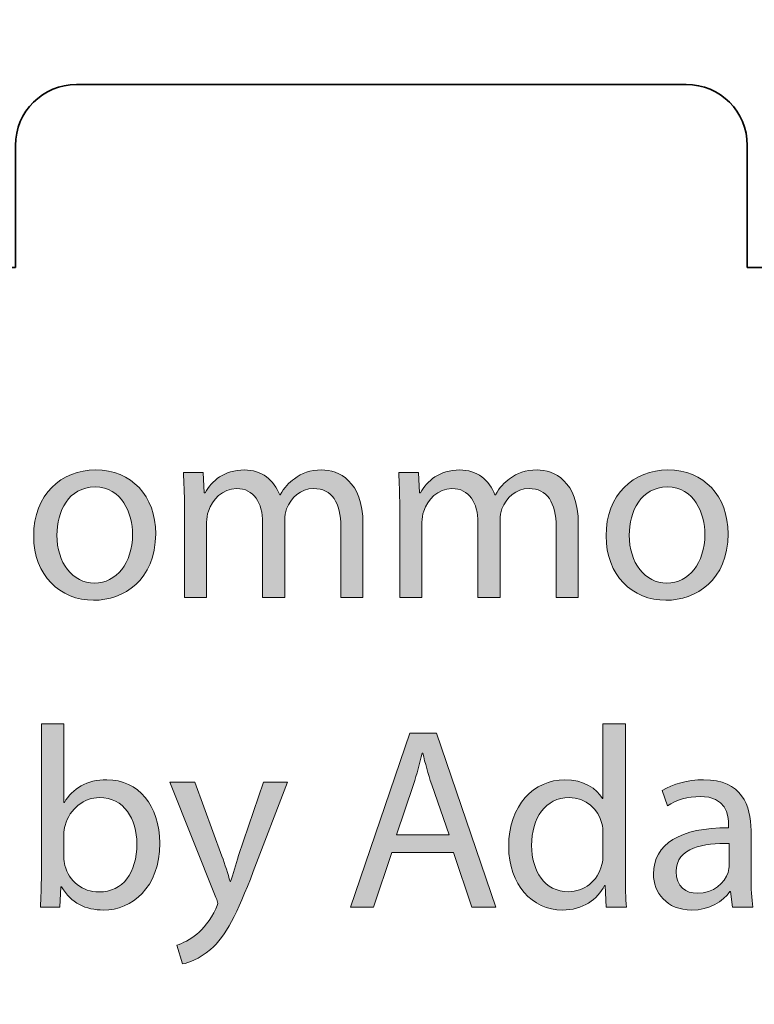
# Model space of a CAD drawing. Header units: inches. Extents: x 51 to 229, y 44 to 173.
# Tile 17 of 24: x 161 to 173, y 124 to 141. Entities that reach past the tile are written whole.
import ezdxf

# ---------------------------------------------------------------- set-up
doc = ezdxf.new("R2010")
doc.units = ezdxf.units.IN
doc.header["$MEASUREMENT"] = 0
doc.layers.add('Artwork', color=7, linetype='Continuous')

# ---------------------------------------------------------------- blocks, each defined once
blk = doc.blocks.new('block 8')
at = {"layer": 'Artwork', "true_color": 0xed1c24}
h = blk.add_hatch(color=240, dxfattribs=at)
h.dxf.hatch_style = 2
edge = h.paths.add_edge_path()
edge.add_spline(control_points=[(163.131, 132.098), (163.131, 131.34), (162.603, 131.01), (162.112, 131.01), (161.562, 131.01), (161.13, 131.417), (161.13, 132.064), (161.13, 132.745), (161.583, 133.147), (162.145, 133.147), (162.734, 133.147), (163.131, 132.72), (163.131, 132.098)], knot_values=[0, 0, 0, 0, 1, 1, 1, 2, 2, 2, 3, 3, 3, 4, 4, 4, 4], degree=3, periodic=1)
edge = h.paths.add_edge_path()
edge.add_spline(control_points=[(161.511, 132.077), (161.511, 131.628), (161.765, 131.29), (162.129, 131.29), (162.484, 131.29), (162.751, 131.624), (162.751, 132.085), (162.751, 132.432), (162.578, 132.868), (162.137, 132.868), (161.701, 132.868), (161.511, 132.462), (161.511, 132.077)], knot_values=[0, 0, 0, 0, 1, 1, 1, 2, 2, 2, 3, 3, 3, 4, 4, 4, 4], degree=3, periodic=1)
h = blk.add_hatch(color=240, dxfattribs=at)
h.dxf.hatch_style = 2
edge = h.paths.add_edge_path()
edge.add_spline(control_points=[(163.602, 132.551), (163.602, 132.766), (163.594, 132.936), (163.586, 133.105), (163.586, 133.105), (163.911, 133.105), (163.911, 133.105), (163.911, 133.105), (163.928, 132.771), (163.928, 132.771), (163.928, 132.771), (163.941, 132.771), (163.941, 132.771), (164.055, 132.965), (164.246, 133.147), (164.588, 133.147), (164.863, 133.147), (165.075, 132.978), (165.164, 132.737), (165.164, 132.737), (165.172, 132.737), (165.172, 132.737), (165.236, 132.855), (165.32, 132.94), (165.405, 133.003), (165.528, 133.096), (165.659, 133.147), (165.853, 133.147), (166.128, 133.147), (166.53, 132.969), (166.53, 132.259), (166.53, 132.259), (166.53, 131.057), (166.53, 131.057), (166.53, 131.057), (166.167, 131.057), (166.167, 131.057), (166.167, 131.057), (166.167, 132.212), (166.167, 132.212), (166.167, 132.61), (166.018, 132.842), (165.722, 132.842), (165.507, 132.842), (165.346, 132.686), (165.278, 132.508), (165.261, 132.453), (165.248, 132.39), (165.248, 132.322), (165.248, 132.322), (165.248, 131.057), (165.248, 131.057), (165.248, 131.057), (164.884, 131.057), (164.884, 131.057), (164.884, 131.057), (164.884, 132.284), (164.884, 132.284), (164.884, 132.61), (164.74, 132.842), (164.457, 132.842), (164.228, 132.842), (164.055, 132.656), (163.996, 132.47), (163.975, 132.419), (163.966, 132.352), (163.966, 132.288), (163.966, 132.288), (163.966, 131.057), (163.966, 131.057), (163.966, 131.057), (163.602, 131.057), (163.602, 131.057), (163.602, 131.057), (163.602, 132.551), (163.602, 132.551)], knot_values=[0, 0, 0, 0, 1, 1, 1, 2, 2, 2, 3, 3, 3, 4, 4, 4, 5, 5, 5, 6, 6, 6, 7, 7, 7, 8, 8, 8, 9, 9, 9, 10, 10, 10, 11, 11, 11, 12, 12, 12, 13, 13, 13, 14, 14, 14, 15, 15, 15, 16, 16, 16, 17, 17, 17, 18, 18, 18, 19, 19, 19, 20, 20, 20, 21, 21, 21, 22, 22, 22, 23, 23, 23, 24, 24, 24, 25, 25, 25, 25], degree=3, periodic=1)
h = blk.add_hatch(color=240, dxfattribs=at)
h.dxf.hatch_style = 2
edge = h.paths.add_edge_path()
edge.add_spline(control_points=[(167.133, 132.551), (167.133, 132.766), (167.124, 132.936), (167.116, 133.105), (167.116, 133.105), (167.442, 133.105), (167.442, 133.105), (167.442, 133.105), (167.459, 132.771), (167.459, 132.771), (167.459, 132.771), (167.472, 132.771), (167.472, 132.771), (167.586, 132.965), (167.776, 133.147), (168.119, 133.147), (168.394, 133.147), (168.605, 132.978), (168.694, 132.737), (168.694, 132.737), (168.703, 132.737), (168.703, 132.737), (168.766, 132.855), (168.851, 132.94), (168.935, 133.003), (169.058, 133.096), (169.189, 133.147), (169.384, 133.147), (169.659, 133.147), (170.061, 132.969), (170.061, 132.259), (170.061, 132.259), (170.061, 131.057), (170.061, 131.057), (170.061, 131.057), (169.697, 131.057), (169.697, 131.057), (169.697, 131.057), (169.697, 132.212), (169.697, 132.212), (169.697, 132.61), (169.549, 132.842), (169.253, 132.842), (169.037, 132.842), (168.876, 132.686), (168.808, 132.508), (168.792, 132.453), (168.779, 132.39), (168.779, 132.322), (168.779, 132.322), (168.779, 131.057), (168.779, 131.057), (168.779, 131.057), (168.415, 131.057), (168.415, 131.057), (168.415, 131.057), (168.415, 132.284), (168.415, 132.284), (168.415, 132.61), (168.271, 132.842), (167.988, 132.842), (167.759, 132.842), (167.586, 132.656), (167.526, 132.47), (167.505, 132.419), (167.497, 132.352), (167.497, 132.288), (167.497, 132.288), (167.497, 131.057), (167.497, 131.057), (167.497, 131.057), (167.133, 131.057), (167.133, 131.057), (167.133, 131.057), (167.133, 132.551), (167.133, 132.551)], knot_values=[0, 0, 0, 0, 1, 1, 1, 2, 2, 2, 3, 3, 3, 4, 4, 4, 5, 5, 5, 6, 6, 6, 7, 7, 7, 8, 8, 8, 9, 9, 9, 10, 10, 10, 11, 11, 11, 12, 12, 12, 13, 13, 13, 14, 14, 14, 15, 15, 15, 16, 16, 16, 17, 17, 17, 18, 18, 18, 19, 19, 19, 20, 20, 20, 21, 21, 21, 22, 22, 22, 23, 23, 23, 24, 24, 24, 25, 25, 25, 25], degree=3, periodic=1)
h = blk.add_hatch(color=240, dxfattribs=at)
h.dxf.hatch_style = 2
edge = h.paths.add_edge_path()
edge.add_spline(control_points=[(172.517, 132.098), (172.517, 131.34), (171.988, 131.01), (171.497, 131.01), (170.947, 131.01), (170.516, 131.417), (170.516, 132.064), (170.516, 132.745), (170.968, 133.147), (171.531, 133.147), (172.119, 133.147), (172.517, 132.72), (172.517, 132.098)], knot_values=[0, 0, 0, 0, 1, 1, 1, 2, 2, 2, 3, 3, 3, 4, 4, 4, 4], degree=3, periodic=1)
edge = h.paths.add_edge_path()
edge.add_spline(control_points=[(170.896, 132.077), (170.896, 131.628), (171.15, 131.29), (171.514, 131.29), (171.87, 131.29), (172.136, 131.624), (172.136, 132.085), (172.136, 132.432), (171.963, 132.868), (171.522, 132.868), (171.087, 132.868), (170.896, 132.462), (170.896, 132.077)], knot_values=[0, 0, 0, 0, 1, 1, 1, 2, 2, 2, 3, 3, 3, 4, 4, 4, 4], degree=3, periodic=1)
h = blk.add_hatch(color=240, dxfattribs=at)
h.dxf.hatch_style = 2
edge = h.paths.add_edge_path()
edge.add_spline(control_points=[(161.257, 128.981), (161.257, 128.981), (161.625, 128.981), (161.625, 128.981), (161.625, 128.981), (161.625, 127.695), (161.625, 127.695), (161.625, 127.695), (161.634, 127.695), (161.634, 127.695), (161.765, 127.923), (162.001, 128.067), (162.332, 128.067), (162.843, 128.067), (163.199, 127.644), (163.199, 127.026), (163.199, 126.294), (162.734, 125.93), (162.277, 125.93), (161.98, 125.93), (161.744, 126.045), (161.587, 126.311), (161.587, 126.311), (161.578, 126.311), (161.578, 126.311), (161.578, 126.311), (161.557, 125.977), (161.557, 125.977), (161.557, 125.977), (161.24, 125.977), (161.24, 125.977), (161.248, 126.117), (161.257, 126.324), (161.257, 126.506), (161.257, 126.506), (161.257, 128.981), (161.257, 128.981)], knot_values=[0, 0, 0, 0, 1, 1, 1, 2, 2, 2, 3, 3, 3, 4, 4, 4, 5, 5, 5, 6, 6, 6, 7, 7, 7, 8, 8, 8, 9, 9, 9, 10, 10, 10, 11, 11, 11, 12, 12, 12, 12], degree=3, periodic=1)
edge = h.paths.add_edge_path()
edge.add_spline(control_points=[(161.625, 126.798), (161.625, 126.751), (161.629, 126.705), (161.642, 126.662), (161.71, 126.404), (161.93, 126.227), (162.201, 126.227), (162.594, 126.227), (162.822, 126.544), (162.822, 127.014), (162.822, 127.424), (162.611, 127.775), (162.209, 127.775), (161.959, 127.775), (161.722, 127.597), (161.646, 127.318), (161.634, 127.272), (161.625, 127.221), (161.625, 127.162), (161.625, 127.162), (161.625, 126.798), (161.625, 126.798)], knot_values=[0, 0, 0, 0, 1, 1, 1, 2, 2, 2, 3, 3, 3, 4, 4, 4, 5, 5, 5, 6, 6, 6, 7, 7, 7, 7], degree=3, periodic=1)
h = blk.add_hatch(color=240, dxfattribs=at)
h.dxf.hatch_style = 2
h.paths.add_polyline_path([(167.001, 126.874), (166.705, 125.977), (166.324, 125.977), (167.297, 128.829), (167.738, 128.829), (168.71, 125.977), (168.317, 125.977), (168.012, 126.874)])
edge = h.paths.add_edge_path()
edge.add_spline(control_points=[(167.941, 127.162), (167.941, 127.162), (167.657, 127.983), (167.657, 127.983), (167.594, 128.169), (167.552, 128.338), (167.509, 128.503), (167.509, 128.503), (167.501, 128.503), (167.501, 128.503), (167.459, 128.338), (167.416, 128.16), (167.357, 127.987), (167.357, 127.987), (167.077, 127.162), (167.077, 127.162), (167.077, 127.162), (167.941, 127.162), (167.941, 127.162)], knot_values=[0, 0, 0, 0, 1, 1, 1, 2, 2, 2, 3, 3, 3, 4, 4, 4, 5, 5, 5, 6, 6, 6, 6], degree=3, periodic=1)
h = blk.add_hatch(color=240, dxfattribs=at)
h.dxf.hatch_style = 2
edge = h.paths.add_edge_path()
edge.add_spline(control_points=[(170.832, 128.981), (170.832, 128.981), (170.832, 126.506), (170.832, 126.506), (170.832, 126.324), (170.84, 126.117), (170.849, 125.977), (170.849, 125.977), (170.519, 125.977), (170.519, 125.977), (170.519, 125.977), (170.502, 126.332), (170.502, 126.332), (170.502, 126.332), (170.489, 126.332), (170.489, 126.332), (170.379, 126.104), (170.134, 125.93), (169.799, 125.93), (169.304, 125.93), (168.919, 126.349), (168.919, 126.971), (168.915, 127.653), (169.343, 128.067), (169.838, 128.067), (170.155, 128.067), (170.362, 127.919), (170.455, 127.758), (170.455, 127.758), (170.464, 127.758), (170.464, 127.758), (170.464, 127.758), (170.464, 128.981), (170.464, 128.981), (170.464, 128.981), (170.832, 128.981), (170.832, 128.981)], knot_values=[0, 0, 0, 0, 1, 1, 1, 2, 2, 2, 3, 3, 3, 4, 4, 4, 5, 5, 5, 6, 6, 6, 7, 7, 7, 8, 8, 8, 9, 9, 9, 10, 10, 10, 11, 11, 11, 12, 12, 12, 12], degree=3, periodic=1)
edge = h.paths.add_edge_path()
edge.add_spline(control_points=[(170.464, 127.191), (170.464, 127.238), (170.46, 127.301), (170.447, 127.348), (170.392, 127.58), (170.189, 127.775), (169.909, 127.775), (169.525, 127.775), (169.296, 127.437), (169.296, 126.988), (169.296, 126.573), (169.504, 126.231), (169.901, 126.231), (170.151, 126.231), (170.379, 126.4), (170.447, 126.675), (170.46, 126.726), (170.464, 126.777), (170.464, 126.836), (170.464, 126.836), (170.464, 127.191), (170.464, 127.191)], knot_values=[0, 0, 0, 0, 1, 1, 1, 2, 2, 2, 3, 3, 3, 4, 4, 4, 5, 5, 5, 6, 6, 6, 7, 7, 7, 7], degree=3, periodic=1)
h = blk.add_hatch(color=240, dxfattribs=at)
h.dxf.hatch_style = 2
edge = h.paths.add_edge_path()
edge.add_spline(control_points=[(163.772, 128.025), (163.772, 128.025), (164.216, 126.815), (164.216, 126.815), (164.267, 126.679), (164.317, 126.519), (164.351, 126.396), (164.351, 126.396), (164.36, 126.396), (164.36, 126.396), (164.398, 126.519), (164.44, 126.675), (164.491, 126.823), (164.491, 126.823), (164.897, 128.025), (164.897, 128.025), (164.897, 128.025), (165.291, 128.025), (165.291, 128.025), (165.291, 128.025), (164.732, 126.565), (164.732, 126.565), (164.465, 125.863), (164.284, 125.507), (164.03, 125.283), (163.844, 125.127), (163.666, 125.063), (163.573, 125.046), (163.573, 125.046), (163.479, 125.355), (163.479, 125.355), (163.573, 125.385), (163.695, 125.444), (163.805, 125.537), (163.907, 125.617), (164.03, 125.761), (164.118, 125.952), (164.135, 125.99), (164.148, 126.019), (164.148, 126.04), (164.148, 126.062), (164.14, 126.091), (164.118, 126.138), (164.118, 126.138), (163.365, 128.025), (163.365, 128.025), (163.365, 128.025), (163.772, 128.025), (163.772, 128.025)], knot_values=[0, 0, 0, 0, 1, 1, 1, 2, 2, 2, 3, 3, 3, 4, 4, 4, 5, 5, 5, 6, 6, 6, 7, 7, 7, 8, 8, 8, 9, 9, 9, 10, 10, 10, 11, 11, 11, 12, 12, 12, 13, 13, 13, 14, 14, 14, 15, 15, 15, 16, 16, 16, 16], degree=3, periodic=1)
h = blk.add_hatch(color=240, dxfattribs=at)
h.dxf.hatch_style = 2
edge = h.paths.add_edge_path()
edge.add_spline(control_points=[(172.893, 126.468), (172.893, 126.29), (172.902, 126.117), (172.923, 125.977), (172.923, 125.977), (172.589, 125.977), (172.589, 125.977), (172.589, 125.977), (172.559, 126.235), (172.559, 126.235), (172.559, 126.235), (172.547, 126.235), (172.547, 126.235), (172.433, 126.074), (172.212, 125.93), (171.921, 125.93), (171.506, 125.93), (171.294, 126.222), (171.294, 126.519), (171.294, 127.014), (171.734, 127.284), (172.526, 127.28), (172.526, 127.28), (172.526, 127.322), (172.526, 127.322), (172.526, 127.487), (172.479, 127.796), (172.06, 127.792), (171.865, 127.792), (171.666, 127.737), (171.523, 127.64), (171.523, 127.64), (171.438, 127.889), (171.438, 127.889), (171.607, 127.995), (171.857, 128.067), (172.115, 128.067), (172.741, 128.067), (172.893, 127.64), (172.893, 127.234), (172.893, 127.234), (172.893, 126.468), (172.893, 126.468)], knot_values=[0, 0, 0, 0, 1, 1, 1, 2, 2, 2, 3, 3, 3, 4, 4, 4, 5, 5, 5, 6, 6, 6, 7, 7, 7, 8, 8, 8, 9, 9, 9, 10, 10, 10, 11, 11, 11, 12, 12, 12, 13, 13, 13, 14, 14, 14, 14], degree=3, periodic=1)
edge = h.paths.add_edge_path()
edge.add_spline(control_points=[(172.534, 127.022), (172.128, 127.03), (171.666, 126.959), (171.666, 126.561), (171.666, 126.315), (171.828, 126.205), (172.014, 126.205), (172.284, 126.205), (172.458, 126.375), (172.517, 126.548), (172.53, 126.591), (172.534, 126.633), (172.534, 126.667), (172.534, 126.667), (172.534, 127.022), (172.534, 127.022)], knot_values=[0, 0, 0, 0, 1, 1, 1, 2, 2, 2, 3, 3, 3, 4, 4, 4, 5, 5, 5, 5], degree=3, periodic=1)
at = {"layer": 'Artwork', "lineweight": 0}
blk.add_lwpolyline([(167.001, 126.874), (166.705, 125.977), (166.324, 125.977), (167.297, 128.829), (167.738, 128.829), (168.71, 125.977), (168.317, 125.977), (168.012, 126.874), (167.001, 126.874)], dxfattribs=at)
for points, knots in [([(163.131, 132.098), (163.131, 131.34), (162.603, 131.01), (162.112, 131.01), (161.562, 131.01), (161.13, 131.417), (161.13, 132.064), (161.13, 132.745), (161.583, 133.147), (162.145, 133.147), (162.734, 133.147), (163.131, 132.72), (163.131, 132.098)], [0, 0, 0, 0, 1, 1, 1, 2, 2, 2, 3, 3, 3, 4, 4, 4, 4]), ([(163.602, 132.551), (163.602, 132.766), (163.594, 132.936), (163.586, 133.105), (163.586, 133.105), (163.911, 133.105), (163.911, 133.105), (163.911, 133.105), (163.928, 132.771), (163.928, 132.771), (163.928, 132.771), (163.941, 132.771), (163.941, 132.771), (164.055, 132.965), (164.246, 133.147), (164.588, 133.147), (164.863, 133.147), (165.075, 132.978), (165.164, 132.737), (165.164, 132.737), (165.172, 132.737), (165.172, 132.737), (165.236, 132.855), (165.32, 132.94), (165.405, 133.003), (165.528, 133.096), (165.659, 133.147), (165.853, 133.147), (166.128, 133.147), (166.53, 132.969), (166.53, 132.259), (166.53, 132.259), (166.53, 131.057), (166.53, 131.057), (166.53, 131.057), (166.167, 131.057), (166.167, 131.057), (166.167, 131.057), (166.167, 132.212), (166.167, 132.212), (166.167, 132.61), (166.018, 132.842), (165.722, 132.842), (165.507, 132.842), (165.346, 132.686), (165.278, 132.508), (165.261, 132.453), (165.248, 132.39), (165.248, 132.322), (165.248, 132.322), (165.248, 131.057), (165.248, 131.057), (165.248, 131.057), (164.884, 131.057), (164.884, 131.057), (164.884, 131.057), (164.884, 132.284), (164.884, 132.284), (164.884, 132.61), (164.74, 132.842), (164.457, 132.842), (164.228, 132.842), (164.055, 132.656), (163.996, 132.47), (163.975, 132.419), (163.966, 132.352), (163.966, 132.288), (163.966, 132.288), (163.966, 131.057), (163.966, 131.057), (163.966, 131.057), (163.602, 131.057), (163.602, 131.057), (163.602, 131.057), (163.602, 132.551), (163.602, 132.551)], [0, 0, 0, 0, 1, 1, 1, 2, 2, 2, 3, 3, 3, 4, 4, 4, 5, 5, 5, 6, 6, 6, 7, 7, 7, 8, 8, 8, 9, 9, 9, 10, 10, 10, 11, 11, 11, 12, 12, 12, 13, 13, 13, 14, 14, 14, 15, 15, 15, 16, 16, 16, 17, 17, 17, 18, 18, 18, 19, 19, 19, 20, 20, 20, 21, 21, 21, 22, 22, 22, 23, 23, 23, 24, 24, 24, 25, 25, 25, 25]), ([(167.133, 132.551), (167.133, 132.766), (167.124, 132.936), (167.116, 133.105), (167.116, 133.105), (167.442, 133.105), (167.442, 133.105), (167.442, 133.105), (167.459, 132.771), (167.459, 132.771), (167.459, 132.771), (167.472, 132.771), (167.472, 132.771), (167.586, 132.965), (167.776, 133.147), (168.119, 133.147), (168.394, 133.147), (168.605, 132.978), (168.694, 132.737), (168.694, 132.737), (168.703, 132.737), (168.703, 132.737), (168.766, 132.855), (168.851, 132.94), (168.935, 133.003), (169.058, 133.096), (169.189, 133.147), (169.384, 133.147), (169.659, 133.147), (170.061, 132.969), (170.061, 132.259), (170.061, 132.259), (170.061, 131.057), (170.061, 131.057), (170.061, 131.057), (169.697, 131.057), (169.697, 131.057), (169.697, 131.057), (169.697, 132.212), (169.697, 132.212), (169.697, 132.61), (169.549, 132.842), (169.253, 132.842), (169.037, 132.842), (168.876, 132.686), (168.808, 132.508), (168.792, 132.453), (168.779, 132.39), (168.779, 132.322), (168.779, 132.322), (168.779, 131.057), (168.779, 131.057), (168.779, 131.057), (168.415, 131.057), (168.415, 131.057), (168.415, 131.057), (168.415, 132.284), (168.415, 132.284), (168.415, 132.61), (168.271, 132.842), (167.988, 132.842), (167.759, 132.842), (167.586, 132.656), (167.526, 132.47), (167.505, 132.419), (167.497, 132.352), (167.497, 132.288), (167.497, 132.288), (167.497, 131.057), (167.497, 131.057), (167.497, 131.057), (167.133, 131.057), (167.133, 131.057), (167.133, 131.057), (167.133, 132.551), (167.133, 132.551)], [0, 0, 0, 0, 1, 1, 1, 2, 2, 2, 3, 3, 3, 4, 4, 4, 5, 5, 5, 6, 6, 6, 7, 7, 7, 8, 8, 8, 9, 9, 9, 10, 10, 10, 11, 11, 11, 12, 12, 12, 13, 13, 13, 14, 14, 14, 15, 15, 15, 16, 16, 16, 17, 17, 17, 18, 18, 18, 19, 19, 19, 20, 20, 20, 21, 21, 21, 22, 22, 22, 23, 23, 23, 24, 24, 24, 25, 25, 25, 25]), ([(172.517, 132.098), (172.517, 131.34), (171.988, 131.01), (171.497, 131.01), (170.947, 131.01), (170.516, 131.417), (170.516, 132.064), (170.516, 132.745), (170.968, 133.147), (171.531, 133.147), (172.119, 133.147), (172.517, 132.72), (172.517, 132.098)], [0, 0, 0, 0, 1, 1, 1, 2, 2, 2, 3, 3, 3, 4, 4, 4, 4]), ([(161.511, 132.077), (161.511, 131.628), (161.765, 131.29), (162.129, 131.29), (162.484, 131.29), (162.751, 131.624), (162.751, 132.085), (162.751, 132.432), (162.578, 132.868), (162.137, 132.868), (161.701, 132.868), (161.511, 132.462), (161.511, 132.077)], [0, 0, 0, 0, 1, 1, 1, 2, 2, 2, 3, 3, 3, 4, 4, 4, 4]), ([(170.896, 132.077), (170.896, 131.628), (171.15, 131.29), (171.514, 131.29), (171.87, 131.29), (172.136, 131.624), (172.136, 132.085), (172.136, 132.432), (171.963, 132.868), (171.522, 132.868), (171.087, 132.868), (170.896, 132.462), (170.896, 132.077)], [0, 0, 0, 0, 1, 1, 1, 2, 2, 2, 3, 3, 3, 4, 4, 4, 4]), ([(161.257, 128.981), (161.257, 128.981), (161.625, 128.981), (161.625, 128.981), (161.625, 128.981), (161.625, 127.695), (161.625, 127.695), (161.625, 127.695), (161.634, 127.695), (161.634, 127.695), (161.765, 127.923), (162.001, 128.067), (162.332, 128.067), (162.843, 128.067), (163.199, 127.644), (163.199, 127.026), (163.199, 126.294), (162.734, 125.93), (162.277, 125.93), (161.98, 125.93), (161.744, 126.045), (161.587, 126.311), (161.587, 126.311), (161.578, 126.311), (161.578, 126.311), (161.578, 126.311), (161.557, 125.977), (161.557, 125.977), (161.557, 125.977), (161.24, 125.977), (161.24, 125.977), (161.248, 126.117), (161.257, 126.324), (161.257, 126.506), (161.257, 126.506), (161.257, 128.981), (161.257, 128.981)], [0, 0, 0, 0, 1, 1, 1, 2, 2, 2, 3, 3, 3, 4, 4, 4, 5, 5, 5, 6, 6, 6, 7, 7, 7, 8, 8, 8, 9, 9, 9, 10, 10, 10, 11, 11, 11, 12, 12, 12, 12]), ([(170.832, 128.981), (170.832, 128.981), (170.832, 126.506), (170.832, 126.506), (170.832, 126.324), (170.84, 126.117), (170.849, 125.977), (170.849, 125.977), (170.519, 125.977), (170.519, 125.977), (170.519, 125.977), (170.502, 126.332), (170.502, 126.332), (170.502, 126.332), (170.489, 126.332), (170.489, 126.332), (170.379, 126.104), (170.134, 125.93), (169.799, 125.93), (169.304, 125.93), (168.919, 126.349), (168.919, 126.971), (168.915, 127.653), (169.343, 128.067), (169.838, 128.067), (170.155, 128.067), (170.362, 127.919), (170.455, 127.758), (170.455, 127.758), (170.464, 127.758), (170.464, 127.758), (170.464, 127.758), (170.464, 128.981), (170.464, 128.981), (170.464, 128.981), (170.832, 128.981), (170.832, 128.981)], [0, 0, 0, 0, 1, 1, 1, 2, 2, 2, 3, 3, 3, 4, 4, 4, 5, 5, 5, 6, 6, 6, 7, 7, 7, 8, 8, 8, 9, 9, 9, 10, 10, 10, 11, 11, 11, 12, 12, 12, 12]), ([(167.941, 127.162), (167.941, 127.162), (167.657, 127.983), (167.657, 127.983), (167.594, 128.169), (167.552, 128.338), (167.509, 128.503), (167.509, 128.503), (167.501, 128.503), (167.501, 128.503), (167.459, 128.338), (167.416, 128.16), (167.357, 127.987), (167.357, 127.987), (167.077, 127.162), (167.077, 127.162), (167.077, 127.162), (167.941, 127.162), (167.941, 127.162)], [0, 0, 0, 0, 1, 1, 1, 2, 2, 2, 3, 3, 3, 4, 4, 4, 5, 5, 5, 6, 6, 6, 6]), ([(163.772, 128.025), (163.772, 128.025), (164.216, 126.815), (164.216, 126.815), (164.267, 126.679), (164.317, 126.519), (164.351, 126.396), (164.351, 126.396), (164.36, 126.396), (164.36, 126.396), (164.398, 126.519), (164.44, 126.675), (164.491, 126.823), (164.491, 126.823), (164.897, 128.025), (164.897, 128.025), (164.897, 128.025), (165.291, 128.025), (165.291, 128.025), (165.291, 128.025), (164.732, 126.565), (164.732, 126.565), (164.465, 125.863), (164.284, 125.507), (164.03, 125.283), (163.844, 125.127), (163.666, 125.063), (163.573, 125.046), (163.573, 125.046), (163.479, 125.355), (163.479, 125.355), (163.573, 125.385), (163.695, 125.444), (163.805, 125.537), (163.907, 125.617), (164.03, 125.761), (164.118, 125.952), (164.135, 125.99), (164.148, 126.019), (164.148, 126.04), (164.148, 126.062), (164.14, 126.091), (164.118, 126.138), (164.118, 126.138), (163.365, 128.025), (163.365, 128.025), (163.365, 128.025), (163.772, 128.025), (163.772, 128.025)], [0, 0, 0, 0, 1, 1, 1, 2, 2, 2, 3, 3, 3, 4, 4, 4, 5, 5, 5, 6, 6, 6, 7, 7, 7, 8, 8, 8, 9, 9, 9, 10, 10, 10, 11, 11, 11, 12, 12, 12, 13, 13, 13, 14, 14, 14, 15, 15, 15, 16, 16, 16, 16]), ([(172.893, 126.468), (172.893, 126.29), (172.902, 126.117), (172.923, 125.977), (172.923, 125.977), (172.589, 125.977), (172.589, 125.977), (172.589, 125.977), (172.559, 126.235), (172.559, 126.235), (172.559, 126.235), (172.547, 126.235), (172.547, 126.235), (172.433, 126.074), (172.212, 125.93), (171.921, 125.93), (171.506, 125.93), (171.294, 126.222), (171.294, 126.519), (171.294, 127.014), (171.734, 127.284), (172.526, 127.28), (172.526, 127.28), (172.526, 127.322), (172.526, 127.322), (172.526, 127.487), (172.479, 127.796), (172.06, 127.792), (171.865, 127.792), (171.666, 127.737), (171.523, 127.64), (171.523, 127.64), (171.438, 127.889), (171.438, 127.889), (171.607, 127.995), (171.857, 128.067), (172.115, 128.067), (172.741, 128.067), (172.893, 127.64), (172.893, 127.234), (172.893, 127.234), (172.893, 126.468), (172.893, 126.468)], [0, 0, 0, 0, 1, 1, 1, 2, 2, 2, 3, 3, 3, 4, 4, 4, 5, 5, 5, 6, 6, 6, 7, 7, 7, 8, 8, 8, 9, 9, 9, 10, 10, 10, 11, 11, 11, 12, 12, 12, 13, 13, 13, 14, 14, 14, 14]), ([(161.625, 126.798), (161.625, 126.751), (161.629, 126.705), (161.642, 126.662), (161.71, 126.404), (161.93, 126.227), (162.201, 126.227), (162.594, 126.227), (162.822, 126.544), (162.822, 127.014), (162.822, 127.424), (162.611, 127.775), (162.209, 127.775), (161.959, 127.775), (161.722, 127.597), (161.646, 127.318), (161.634, 127.272), (161.625, 127.221), (161.625, 127.162), (161.625, 127.162), (161.625, 126.798), (161.625, 126.798)], [0, 0, 0, 0, 1, 1, 1, 2, 2, 2, 3, 3, 3, 4, 4, 4, 5, 5, 5, 6, 6, 6, 7, 7, 7, 7]), ([(170.464, 127.191), (170.464, 127.238), (170.46, 127.301), (170.447, 127.348), (170.392, 127.58), (170.189, 127.775), (169.909, 127.775), (169.525, 127.775), (169.296, 127.437), (169.296, 126.988), (169.296, 126.573), (169.504, 126.231), (169.901, 126.231), (170.151, 126.231), (170.379, 126.4), (170.447, 126.675), (170.46, 126.726), (170.464, 126.777), (170.464, 126.836), (170.464, 126.836), (170.464, 127.191), (170.464, 127.191)], [0, 0, 0, 0, 1, 1, 1, 2, 2, 2, 3, 3, 3, 4, 4, 4, 5, 5, 5, 6, 6, 6, 7, 7, 7, 7]), ([(172.534, 127.022), (172.128, 127.03), (171.666, 126.959), (171.666, 126.561), (171.666, 126.315), (171.828, 126.205), (172.014, 126.205), (172.284, 126.205), (172.458, 126.375), (172.517, 126.548), (172.53, 126.591), (172.534, 126.633), (172.534, 126.667), (172.534, 126.667), (172.534, 127.022), (172.534, 127.022)], [0, 0, 0, 0, 1, 1, 1, 2, 2, 2, 3, 3, 3, 4, 4, 4, 5, 5, 5, 5])]:
    blk.add_open_spline(points, degree=3, knots=knots, dxfattribs=at)

msp = doc.modelspace()

# ---------------------------------------------------------------- linework, layer by layer
at = {"layer": 'Artwork', "color": 179, "lineweight": 35, "true_color": 0x231f20}
for points, knots in [([(150.882, 169.767), (150.882, 171.424), (152.225, 172.767), (153.882, 172.767), (153.882, 172.767), (215.282, 172.767), (215.282, 172.767), (216.939, 172.767), (218.282, 171.424), (218.282, 169.767), (218.282, 169.767), (218.282, 143.967), (218.282, 143.967), (218.282, 141.206), (216.044, 138.968), (213.282, 138.968), (211.432, 138.968), (209.821, 139.974), (208.956, 141.467), (208.956, 141.467), (160.208, 141.467), (160.208, 141.467), (159.343, 139.974), (157.732, 138.968), (155.882, 138.968), (153.12, 138.968), (150.882, 141.206), (150.882, 143.967), (150.882, 143.967), (150.882, 169.767), (150.882, 169.767)], [0, 0, 0, 0, 1, 1, 1, 2, 2, 2, 3, 3, 3, 4, 4, 4, 5, 5, 5, 6, 6, 6, 7, 7, 7, 8, 8, 8, 9, 9, 9, 10, 10, 10, 10]), ([(228.582, 80.968), (228.582, 80.415), (228.134, 79.968), (227.582, 79.968), (227.582, 79.968), (208.332, 79.968), (208.332, 79.968), (208.332, 79.968), (208.332, 77.968), (208.332, 77.968), (208.332, 77.415), (207.884, 76.968), (207.332, 76.968), (207.332, 76.968), (197.332, 76.968), (197.332, 76.968), (196.78, 76.968), (196.332, 77.415), (196.332, 77.968), (196.332, 77.968), (196.332, 79.968), (196.332, 79.968), (196.332, 79.968), (172.832, 79.968), (172.832, 79.968), (172.832, 79.968), (172.832, 77.968), (172.832, 77.968), (172.832, 77.415), (172.384, 76.968), (171.832, 76.968), (171.832, 76.968), (161.832, 76.968), (161.832, 76.968), (161.28, 76.968), (160.832, 77.415), (160.832, 77.968), (160.832, 77.968), (160.832, 79.968), (160.832, 79.968), (160.832, 79.968), (141.582, 79.968), (141.582, 79.968), (141.03, 79.968), (140.582, 80.415), (140.582, 80.968), (140.582, 80.968), (140.582, 135.468), (140.582, 135.468), (140.582, 136.02), (141.03, 136.467), (141.582, 136.467), (141.582, 136.467), (160.832, 136.467), (160.832, 136.467), (160.832, 136.467), (160.832, 138.468), (160.832, 138.468), (160.832, 139.02), (161.28, 139.467), (161.832, 139.467), (161.832, 139.467), (171.832, 139.467), (171.832, 139.467), (172.384, 139.467), (172.832, 139.02), (172.832, 138.468), (172.832, 138.468), (172.832, 136.467), (172.832, 136.467), (172.832, 136.467), (196.332, 136.467), (196.332, 136.467), (196.332, 136.467), (196.332, 138.468), (196.332, 138.468), (196.332, 139.02), (196.78, 139.467), (197.332, 139.467), (197.332, 139.467), (207.332, 139.467), (207.332, 139.467), (207.884, 139.467), (208.332, 139.02), (208.332, 138.468), (208.332, 138.468), (208.332, 136.467), (208.332, 136.467), (208.332, 136.467), (227.582, 136.467), (227.582, 136.467), (228.134, 136.467), (228.582, 136.02), (228.582, 135.468), (228.582, 135.468), (228.582, 80.968), (228.582, 80.968)], [0, 0, 0, 0, 1, 1, 1, 2, 2, 2, 3, 3, 3, 4, 4, 4, 5, 5, 5, 6, 6, 6, 7, 7, 7, 8, 8, 8, 9, 9, 9, 10, 10, 10, 11, 11, 11, 12, 12, 12, 13, 13, 13, 14, 14, 14, 15, 15, 15, 16, 16, 16, 17, 17, 17, 18, 18, 18, 19, 19, 19, 20, 20, 20, 21, 21, 21, 22, 22, 22, 23, 23, 23, 24, 24, 24, 25, 25, 25, 26, 26, 26, 27, 27, 27, 28, 28, 28, 29, 29, 29, 30, 30, 30, 31, 31, 31, 32, 32, 32, 32])]:
    msp.add_open_spline(points, degree=3, knots=knots, dxfattribs=at)

# ---------------------------------------------------------------- block references
at = {"layer": 'Artwork'}
msp.add_blockref('block 8', (0, 0), dxfattribs=at)

doc.saveas('drawing.dxf')
